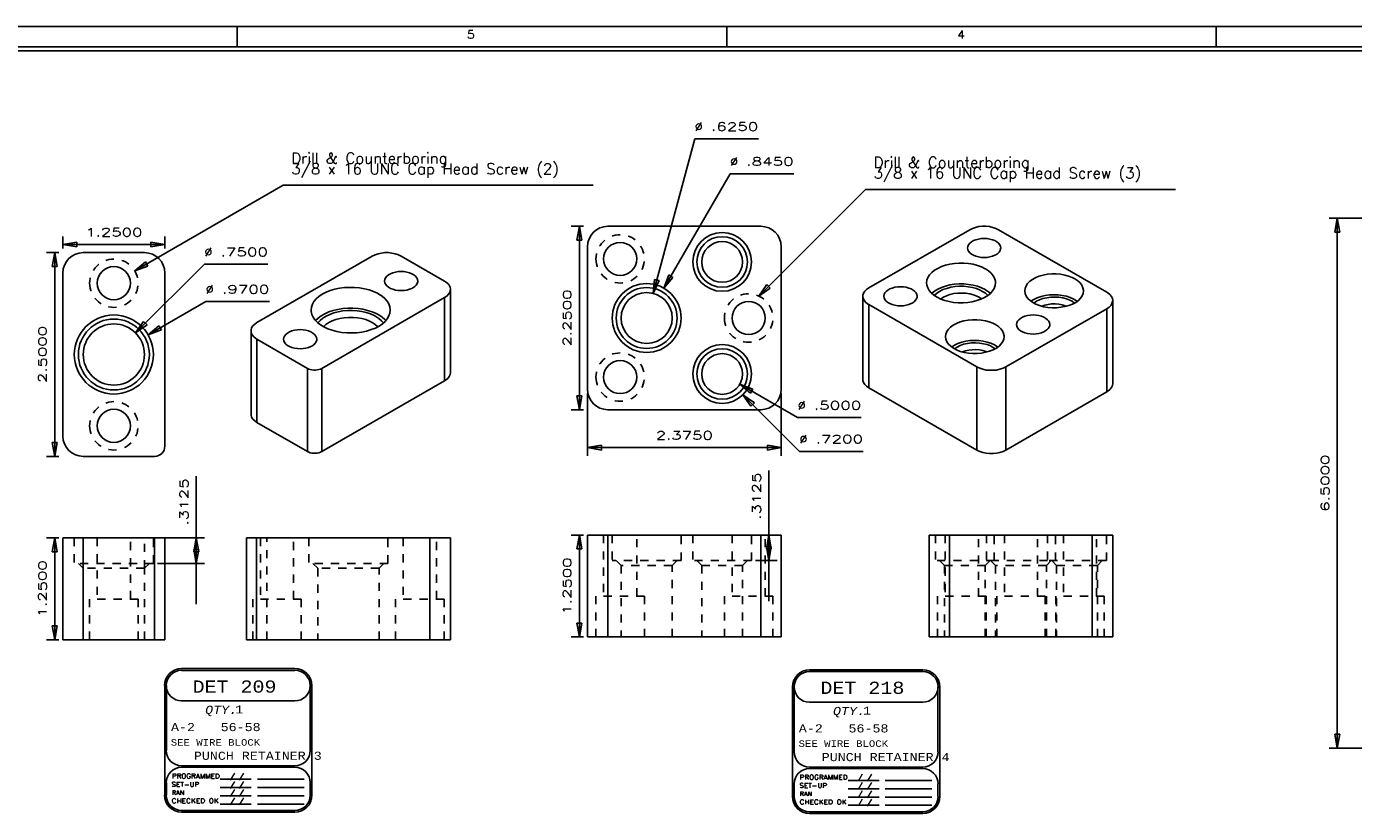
# Model space of a CAD drawing. Header units: inches. Extents: x 3 to 351, y 4 to 271.
# Tile 104 of 256: x 140 to 156, y 130 to 140. Entities that reach past the tile are written whole.
import ezdxf
from ezdxf.enums import TextEntityAlignment as Align

# ---------------------------------------------------------------- set-up
doc = ezdxf.new("R2010")
doc.units = ezdxf.units.IN
doc.header["$LTSCALE"] = 0.5
doc.header["$MEASUREMENT"] = 0
doc.linetypes.add('HIDDEN', pattern=[0.225, 0.15, -0.075])
for name, color, linetype in [('DST', 7, 'Continuous'), ('MFB', 7, 'Continuous'), ('PLOTVIEW1', 7, 'Continuous')]:
    doc.layers.add(name, color=color, linetype=linetype)
doc.styles.add('VERO0-Simplex', font='simplex_.ttf')
doc.styles.add('VERO10-Courier New', font='couri.ttf')
doc.styles.add('VERO2-Courier New', font='cour.ttf')
doc.styles.add('VERO3-RomanS', font='romans__.ttf')
doc.styles.add('VERO5-RomanD', font='romand__.ttf')

# ---------------------------------------------------------------- blocks, each defined once
blk = doc.blocks.new('ArrowheadClosed')
at = {"color": 0}
for p, q in [((0, 0), (-1, 0.176)), ((-1, 0.176), (-1, -0.176)), ((-1, -0.176), (0, 0))]:
    blk.add_line(p, q, dxfattribs=at)

msp = doc.modelspace()

# ---------------------------------------------------------------- linework, layer by layer
at = {"layer": 'DST', "color": 56, "linetype": 'Continuous'}
for p, q in [((146.995, 137.296), (146.845, 137.296)), ((146.945, 135.046), (146.945, 137.296)), ((140.614, 137.023), (140.614, 137.173)), ((141.864, 137.023), (141.864, 137.173)), ((140.564, 136.973), (140.414, 136.973)), ((140.514, 134.473), (140.514, 136.973)), ((140.614, 137.073), (141.864, 137.073)), ((146.995, 135.046), (146.845, 135.046)), ((140.564, 134.473), (140.414, 134.473)), ((140.564, 133.473), (140.414, 133.473)), ((140.514, 132.223), (140.514, 133.473)), ((146.995, 133.508), (146.845, 133.508)), ((146.945, 132.258), (146.945, 133.508)), ((146.995, 132.258), (146.845, 132.258)), ((140.564, 132.223), (140.414, 132.223))]:
    msp.add_line(p, q, dxfattribs=at)
at = {"layer": 'DST', "color": 132, "linetype": 'Continuous'}
for p, q in [((149.17, 137.296), (147.295, 137.296)), ((151.801, 137.283), (151.764, 137.27)), ((151.842, 137.292), (151.801, 137.283)), ((151.885, 137.296), (151.842, 137.292)), ((151.929, 137.296), (151.885, 137.296)), ((151.972, 137.292), (151.929, 137.296)), ((152.013, 137.283), (151.972, 137.292)), ((152.051, 137.27), (152.013, 137.283)), ((151.73, 137.254), (150.493, 136.54)), ((151.764, 137.27), (151.73, 137.254)), ((151.777, 137.12), (151.752, 137.105)), ((151.806, 137.131), (151.777, 137.12)), ((151.838, 137.14), (151.806, 137.131)), ((151.872, 137.145), (151.838, 137.14)), ((151.907, 137.147), (151.872, 137.145)), ((151.942, 137.145), (151.907, 137.147)), ((151.977, 137.14), (151.942, 137.145)), ((152.009, 137.131), (151.977, 137.14)), ((152.038, 137.12), (152.009, 137.131)), ((152.063, 137.105), (152.038, 137.12)), ((152.084, 137.254), (152.051, 137.27)), ((153.41, 136.489), (152.084, 137.254)), ((141.614, 136.973), (140.864, 136.973)), ((144.478, 136.96), (144.44, 136.947)), ((144.519, 136.968), (144.478, 136.96)), ((144.562, 136.973), (144.519, 136.968)), ((144.606, 136.973), (144.562, 136.973)), ((144.648, 136.968), (144.606, 136.973)), ((144.689, 136.96), (144.648, 136.968)), ((144.727, 136.947), (144.689, 136.96)), ((147.045, 137.046), (147.045, 135.296)), ((149.42, 135.296), (149.42, 137.046)), ((151.707, 137.05), (151.704, 137.03)), ((151.704, 137.03), (151.707, 137.009)), ((151.716, 137.07), (151.707, 137.05)), ((151.707, 137.009), (151.716, 136.99)), ((151.731, 137.088), (151.716, 137.07)), ((151.716, 136.99), (151.731, 136.971)), ((151.752, 137.105), (151.731, 137.088)), ((151.731, 136.971), (151.752, 136.954)), ((152.051, 136.947), (152.074, 136.962)), ((152.083, 137.088), (152.063, 137.105)), ((152.074, 136.962), (152.091, 136.98)), ((152.098, 137.07), (152.083, 137.088)), ((152.091, 136.98), (152.103, 136.999)), ((152.107, 137.05), (152.098, 137.07)), ((152.103, 136.999), (152.109, 137.02)), ((152.11, 137.03), (152.107, 137.05)), ((152.109, 137.02), (152.11, 137.03)), ((144.407, 136.931), (142.993, 136.114)), ((144.44, 136.947), (144.407, 136.931)), ((144.761, 136.931), (144.727, 136.947)), ((145.291, 136.625), (144.761, 136.931)), ((151.338, 136.78), (151.383, 136.801)), ((151.383, 136.801), (151.433, 136.819)), ((151.433, 136.819), (151.487, 136.832)), ((151.487, 136.832), (151.543, 136.84)), ((151.543, 136.84), (151.6, 136.845)), ((151.6, 136.845), (151.658, 136.844)), ((151.658, 136.844), (151.716, 136.839)), ((151.716, 136.839), (151.772, 136.83)), ((151.752, 136.954), (151.777, 136.94)), ((151.772, 136.83), (151.825, 136.816)), ((151.777, 136.94), (151.806, 136.928)), ((151.806, 136.928), (151.838, 136.92)), ((151.825, 136.816), (151.874, 136.798)), ((151.838, 136.92), (151.872, 136.914)), ((151.872, 136.914), (151.907, 136.912)), ((151.874, 136.798), (151.918, 136.776)), ((151.907, 136.912), (151.942, 136.914)), ((151.942, 136.914), (151.977, 136.92)), ((151.977, 136.92), (152.009, 136.928)), ((152.009, 136.928), (152.038, 136.94)), ((152.038, 136.94), (152.051, 136.947)), ((140.614, 136.723), (140.614, 134.723)), ((141.864, 134.598), (141.864, 136.723)), ((144.56, 136.645), (144.557, 136.625)), ((144.57, 136.665), (144.56, 136.645)), ((144.585, 136.683), (144.57, 136.665)), ((144.605, 136.7), (144.585, 136.683)), ((144.63, 136.714), (144.605, 136.7)), ((144.659, 136.726), (144.63, 136.714)), ((144.691, 136.735), (144.659, 136.726)), ((144.725, 136.74), (144.691, 136.735)), ((144.761, 136.742), (144.725, 136.74)), ((144.796, 136.74), (144.761, 136.742)), ((144.83, 136.735), (144.796, 136.74)), ((144.862, 136.726), (144.83, 136.735)), ((144.891, 136.714), (144.862, 136.726)), ((144.916, 136.7), (144.891, 136.714)), ((144.936, 136.683), (144.916, 136.7)), ((144.951, 136.665), (144.936, 136.683)), ((144.961, 136.645), (144.951, 136.665)), ((144.964, 136.625), (144.961, 136.645)), ((151.202, 136.601), (151.206, 136.635)), ((151.206, 136.635), (151.218, 136.667)), ((151.218, 136.667), (151.237, 136.699)), ((151.237, 136.699), (151.264, 136.729)), ((151.264, 136.729), (151.298, 136.756)), ((151.298, 136.756), (151.338, 136.78)), ((151.918, 136.776), (151.923, 136.774)), ((151.923, 136.774), (151.961, 136.748)), ((151.961, 136.748), (151.993, 136.72)), ((151.993, 136.72), (152.018, 136.69)), ((152.018, 136.69), (152.035, 136.658)), ((152.035, 136.658), (152.045, 136.625)), ((152.467, 136.621), (152.5, 136.645)), ((152.5, 136.645), (152.539, 136.666)), ((152.539, 136.666), (152.583, 136.684)), ((152.583, 136.684), (152.632, 136.697)), ((152.632, 136.697), (152.683, 136.707)), ((152.683, 136.707), (152.736, 136.711)), ((152.736, 136.711), (152.789, 136.711)), ((152.789, 136.711), (152.843, 136.707)), ((152.843, 136.707), (152.894, 136.698)), ((152.894, 136.698), (152.942, 136.685)), ((152.942, 136.685), (152.987, 136.668)), ((152.987, 136.668), (153.019, 136.651)), ((153.019, 136.651), (153.054, 136.628)), ((143.794, 136.463), (143.84, 136.487)), ((143.84, 136.487), (143.891, 136.507)), ((143.891, 136.507), (143.946, 136.524)), ((143.946, 136.524), (144.005, 136.536)), ((144.005, 136.536), (144.066, 136.544)), ((144.066, 136.544), (144.128, 136.547)), ((144.128, 136.547), (144.19, 136.546)), ((144.19, 136.546), (144.251, 136.54)), ((144.251, 136.54), (144.311, 136.53)), ((144.311, 136.53), (144.368, 136.515)), ((144.368, 136.515), (144.421, 136.496)), ((144.421, 136.496), (144.469, 136.474)), ((144.469, 136.474), (144.485, 136.465)), ((144.557, 136.625), (144.56, 136.604)), ((144.56, 136.604), (144.57, 136.585)), ((144.57, 136.585), (144.585, 136.566)), ((144.585, 136.566), (144.605, 136.549)), ((144.605, 136.549), (144.63, 136.535)), ((144.63, 136.535), (144.659, 136.523)), ((144.659, 136.523), (144.691, 136.514)), ((144.691, 136.514), (144.725, 136.509)), ((144.725, 136.509), (144.761, 136.507)), ((144.761, 136.507), (144.796, 136.509)), ((144.796, 136.509), (144.83, 136.514)), ((144.83, 136.514), (144.862, 136.523)), ((144.862, 136.523), (144.891, 136.535)), ((144.891, 136.535), (144.904, 136.542)), ((144.904, 136.542), (144.927, 136.557)), ((144.927, 136.557), (144.945, 136.575)), ((144.945, 136.575), (144.957, 136.594)), ((144.957, 136.594), (144.963, 136.614)), ((144.963, 136.614), (144.964, 136.625)), ((145.306, 136.615), (145.291, 136.625)), ((145.331, 136.595), (145.306, 136.615)), ((145.349, 136.572), (145.331, 136.595)), ((145.341, 136.462), (145.356, 136.485)), ((145.36, 136.548), (145.349, 136.572)), ((145.356, 136.485), (145.363, 136.51)), ((145.364, 136.523), (145.36, 136.548)), ((145.363, 136.51), (145.364, 136.523)), ((145.364, 135.502), (145.364, 136.523)), ((150.428, 136.475), (150.421, 136.45)), ((150.443, 136.499), (150.428, 136.475)), ((150.465, 136.521), (150.443, 136.499)), ((150.493, 136.54), (150.465, 136.521)), ((150.691, 136.478), (150.682, 136.458)), ((150.706, 136.496), (150.691, 136.478)), ((150.726, 136.513), (150.706, 136.496)), ((150.751, 136.528), (150.726, 136.513)), ((150.78, 136.539), (150.751, 136.528)), ((150.812, 136.548), (150.78, 136.539)), ((150.847, 136.553), (150.812, 136.548)), ((150.882, 136.555), (150.847, 136.553)), ((150.917, 136.553), (150.882, 136.555)), ((150.951, 136.548), (150.917, 136.553)), ((150.983, 136.539), (150.951, 136.548)), ((151.012, 136.528), (150.983, 136.539)), ((151.037, 136.513), (151.012, 136.528)), ((151.058, 136.496), (151.037, 136.513)), ((151.073, 136.478), (151.058, 136.496)), ((151.082, 136.458), (151.073, 136.478)), ((151.205, 136.573), (151.202, 136.601)), ((151.215, 136.54), (151.205, 136.573)), ((151.233, 136.509), (151.215, 136.54)), ((151.259, 136.478), (151.233, 136.509)), ((151.292, 136.451), (151.259, 136.478)), ((151.264, 136.474), (151.298, 136.501)), ((151.296, 136.448), (151.325, 136.474)), ((151.298, 136.501), (151.338, 136.525)), ((151.325, 136.474), (151.361, 136.498)), ((151.338, 136.525), (151.383, 136.546)), ((151.361, 136.498), (151.402, 136.519)), ((151.383, 136.546), (151.433, 136.563)), ((151.402, 136.519), (151.448, 136.535)), ((151.433, 136.563), (151.486, 136.577)), ((151.448, 136.535), (151.498, 136.548)), ((151.486, 136.577), (151.543, 136.585)), ((151.488, 136.459), (151.535, 136.47)), ((151.498, 136.548), (151.551, 136.557)), ((151.535, 136.47), (151.584, 136.476)), ((151.543, 136.585), (151.6, 136.589)), ((151.551, 136.557), (151.605, 136.561)), ((151.584, 136.476), (151.634, 136.477)), ((151.6, 136.589), (151.658, 136.589)), ((151.605, 136.561), (151.659, 136.56)), ((151.634, 136.477), (151.683, 136.474)), ((151.658, 136.589), (151.716, 136.584)), ((151.659, 136.56), (151.713, 136.555)), ((151.683, 136.474), (151.731, 136.466)), ((151.713, 136.555), (151.765, 136.545)), ((151.716, 136.584), (151.772, 136.575)), ((151.765, 136.545), (151.814, 136.531)), ((151.772, 136.575), (151.824, 136.561)), ((151.814, 136.531), (151.859, 136.513)), ((151.824, 136.561), (151.874, 136.543)), ((151.859, 136.513), (151.888, 136.498)), ((151.874, 136.543), (151.918, 136.521)), ((151.888, 136.498), (151.923, 136.474)), ((151.918, 136.521), (151.923, 136.518)), ((151.923, 136.518), (151.961, 136.493)), ((151.923, 136.474), (151.953, 136.448)), ((151.984, 136.473), (151.951, 136.446)), ((151.961, 136.493), (151.984, 136.474)), ((152.011, 136.503), (151.984, 136.473)), ((152.031, 136.535), (152.011, 136.503)), ((152.043, 136.568), (152.031, 136.535)), ((152.047, 136.601), (152.043, 136.568)), ((152.045, 136.625), (152.047, 136.601)), ((152.405, 136.504), (152.409, 136.535)), ((152.405, 136.502), (152.405, 136.504)), ((152.409, 136.471), (152.405, 136.502)), ((152.409, 136.535), (152.42, 136.565)), ((152.422, 136.441), (152.409, 136.471)), ((152.42, 136.565), (152.44, 136.594)), ((152.44, 136.594), (152.467, 136.621)), ((153.054, 136.628), (153.083, 136.601)), ((153.083, 136.601), (153.104, 136.573)), ((153.104, 136.573), (153.118, 136.543)), ((153.121, 136.473), (153.109, 136.443)), ((153.118, 136.543), (153.124, 136.512)), ((153.125, 136.504), (153.121, 136.473)), ((153.124, 136.512), (153.125, 136.504)), ((153.424, 136.48), (153.41, 136.489)), ((153.449, 136.459), (153.424, 136.48)), ((143.661, 136.303), (143.673, 136.339)), ((143.673, 136.339), (143.692, 136.373)), ((143.692, 136.373), (143.719, 136.405)), ((143.719, 136.405), (143.753, 136.435)), ((143.753, 136.435), (143.794, 136.463)), ((143.788, 135.553), (145.291, 136.421)), ((144.485, 136.465), (144.526, 136.438)), ((144.526, 136.438), (144.561, 136.409)), ((144.561, 136.409), (144.589, 136.376)), ((144.589, 136.376), (144.609, 136.343)), ((144.609, 136.343), (144.622, 136.307)), ((144.622, 136.307), (144.627, 136.272)), ((145.291, 136.421), (145.319, 136.44)), ((145.319, 136.44), (145.341, 136.462)), ((150.421, 136.45), (150.42, 136.438)), ((150.42, 136.438), (150.42, 135.417)), ((150.42, 136.438), (150.424, 136.413)), ((150.424, 136.413), (150.435, 136.388)), ((150.435, 136.388), (150.453, 136.366)), ((150.453, 136.366), (150.478, 136.345)), ((150.478, 136.345), (150.493, 136.336)), ((150.493, 136.336), (151.819, 135.57)), ((150.682, 136.458), (150.679, 136.438)), ((150.679, 136.438), (150.682, 136.417)), ((150.682, 136.417), (150.691, 136.398)), ((150.691, 136.398), (150.706, 136.379)), ((150.706, 136.379), (150.726, 136.362)), ((150.726, 136.362), (150.751, 136.348)), ((150.751, 136.348), (150.78, 136.336)), ((150.78, 136.336), (150.812, 136.328)), ((150.812, 136.328), (150.847, 136.322)), ((150.847, 136.322), (150.882, 136.321)), ((150.882, 136.321), (150.917, 136.322)), ((150.917, 136.322), (150.951, 136.328)), ((150.951, 136.328), (150.983, 136.336)), ((150.983, 136.336), (151.012, 136.348)), ((151.012, 136.348), (151.025, 136.355)), ((151.025, 136.355), (151.048, 136.371)), ((151.048, 136.371), (151.066, 136.388)), ((151.066, 136.388), (151.078, 136.407)), ((151.078, 136.407), (151.084, 136.428)), ((151.085, 136.438), (151.082, 136.458)), ((151.084, 136.428), (151.085, 136.438)), ((151.331, 136.426), (151.292, 136.451)), ((151.375, 136.404), (151.331, 136.426)), ((151.374, 136.405), (151.407, 136.426)), ((151.424, 136.386), (151.375, 136.404)), ((151.407, 136.426), (151.445, 136.445)), ((151.477, 136.372), (151.424, 136.386)), ((151.445, 136.445), (151.488, 136.459)), ((151.533, 136.363), (151.477, 136.372)), ((151.59, 136.358), (151.533, 136.363)), ((151.648, 136.358), (151.59, 136.358)), ((151.706, 136.362), (151.648, 136.358)), ((151.762, 136.37), (151.706, 136.362)), ((151.731, 136.466), (151.777, 136.454)), ((151.816, 136.384), (151.762, 136.37)), ((151.777, 136.454), (151.818, 136.438)), ((151.865, 136.401), (151.816, 136.384)), ((151.818, 136.438), (151.845, 136.425)), ((151.845, 136.425), (151.875, 136.405)), ((151.911, 136.422), (151.865, 136.401)), ((151.951, 136.446), (151.911, 136.422)), ((151.953, 136.448), (151.953, 136.448)), ((152.442, 136.412), (152.422, 136.441)), ((152.469, 136.386), (152.442, 136.412)), ((152.503, 136.362), (152.469, 136.386)), ((152.48, 136.377), (152.516, 136.4)), ((152.542, 136.341), (152.503, 136.362)), ((152.514, 136.355), (152.547, 136.376)), ((152.516, 136.4), (152.558, 136.419)), ((152.587, 136.323), (152.542, 136.341)), ((152.547, 136.376), (152.585, 136.395)), ((152.558, 136.419), (152.604, 136.435)), ((152.585, 136.395), (152.628, 136.41)), ((152.635, 136.31), (152.587, 136.323)), ((152.604, 136.435), (152.653, 136.447)), ((152.614, 136.315), (152.651, 136.329)), ((152.628, 136.41), (152.674, 136.42)), ((152.686, 136.301), (152.635, 136.31)), ((152.651, 136.329), (152.692, 136.338)), ((152.653, 136.447), (152.706, 136.454)), ((152.674, 136.42), (152.723, 136.426)), ((152.692, 136.338), (152.734, 136.343)), ((152.706, 136.454), (152.759, 136.457)), ((152.723, 136.426), (152.772, 136.428)), ((152.734, 136.343), (152.778, 136.344)), ((152.759, 136.457), (152.813, 136.455)), ((152.772, 136.428), (152.822, 136.425)), ((152.778, 136.344), (152.821, 136.341)), ((152.813, 136.455), (152.865, 136.449)), ((152.821, 136.341), (152.862, 136.333)), ((152.822, 136.425), (152.87, 136.417)), ((152.897, 136.311), (152.846, 136.302)), ((152.862, 136.333), (152.901, 136.321)), ((152.865, 136.449), (152.915, 136.438)), ((152.87, 136.417), (152.915, 136.405)), ((152.946, 136.324), (152.897, 136.311)), ((152.901, 136.321), (152.915, 136.315)), ((152.915, 136.438), (152.962, 136.423)), ((152.915, 136.405), (152.956, 136.39)), ((152.99, 136.342), (152.946, 136.324)), ((152.956, 136.39), (152.984, 136.376)), ((152.962, 136.423), (153.005, 136.404)), ((152.984, 136.376), (153.015, 136.355)), ((153.029, 136.363), (152.99, 136.342)), ((153.005, 136.404), (153.019, 136.396)), ((153.019, 136.396), (153.049, 136.377)), ((153.062, 136.387), (153.029, 136.363)), ((153.089, 136.414), (153.062, 136.387)), ((153.109, 136.443), (153.089, 136.414)), ((153.438, 136.304), (153.46, 136.326)), ((153.468, 136.436), (153.449, 136.459)), ((153.46, 136.326), (153.474, 136.349)), ((153.479, 136.412), (153.468, 136.436)), ((153.474, 136.349), (153.482, 136.374)), ((153.483, 136.387), (153.479, 136.412)), ((153.482, 136.374), (153.483, 136.387)), ((153.483, 135.366), (153.483, 136.387)), ((143.657, 136.267), (143.661, 136.303)), ((143.658, 136.251), (143.657, 136.267)), ((143.665, 136.215), (143.658, 136.251)), ((143.681, 136.181), (143.665, 136.215)), ((143.704, 136.147), (143.681, 136.181)), ((143.734, 136.116), (143.704, 136.147)), ((143.71, 136.14), (143.742, 136.171)), ((143.742, 136.171), (143.78, 136.199)), ((143.767, 136.14), (143.801, 136.168)), ((143.78, 136.199), (143.825, 136.224)), ((143.801, 136.168), (143.841, 136.193)), ((143.825, 136.224), (143.874, 136.246)), ((143.841, 136.193), (143.886, 136.215)), ((143.874, 136.246), (143.928, 136.264)), ((143.886, 136.215), (143.936, 136.233)), ((143.914, 136.136), (143.96, 136.153)), ((143.928, 136.264), (143.986, 136.277)), ((143.936, 136.233), (143.989, 136.248)), ((143.96, 136.153), (144.01, 136.166)), ((143.986, 136.277), (144.046, 136.287)), ((143.989, 136.248), (144.046, 136.257)), ((144.01, 136.166), (144.063, 136.175)), ((144.046, 136.287), (144.108, 136.292)), ((144.046, 136.257), (144.104, 136.262)), ((144.063, 136.175), (144.117, 136.179)), ((144.104, 136.262), (144.163, 136.263)), ((144.108, 136.292), (144.17, 136.292)), ((144.117, 136.179), (144.171, 136.179)), ((144.163, 136.263), (144.222, 136.259)), ((144.17, 136.292), (144.232, 136.287)), ((144.171, 136.179), (144.226, 136.174)), ((144.222, 136.259), (144.279, 136.251)), ((144.226, 136.174), (144.278, 136.165)), ((144.232, 136.287), (144.292, 136.279)), ((144.278, 136.165), (144.327, 136.151)), ((144.279, 136.251), (144.333, 136.238)), ((144.292, 136.279), (144.35, 136.265)), ((144.327, 136.151), (144.373, 136.134)), ((144.333, 136.238), (144.384, 136.221)), ((144.35, 136.265), (144.404, 136.248)), ((144.384, 136.221), (144.431, 136.2)), ((144.404, 136.248), (144.454, 136.226)), ((144.431, 136.2), (144.449, 136.19)), ((144.449, 136.19), (144.488, 136.164)), ((144.454, 136.226), (144.485, 136.21)), ((144.485, 136.21), (144.526, 136.183)), ((144.488, 136.164), (144.521, 136.136)), ((144.526, 136.183), (144.561, 136.153)), ((144.561, 136.153), (144.574, 136.14)), ((144.591, 136.162), (144.564, 136.13)), ((144.611, 136.196), (144.591, 136.162)), ((144.623, 136.232), (144.611, 136.196)), ((144.627, 136.267), (144.623, 136.232)), ((144.627, 136.272), (144.627, 136.267)), ((151.659, 136.136), (151.711, 136.145)), ((151.711, 136.145), (151.764, 136.15)), ((151.764, 136.15), (151.817, 136.15)), ((151.817, 136.15), (151.87, 136.146)), ((151.87, 136.146), (151.922, 136.137)), ((152.172, 135.57), (153.41, 136.285)), ((152.332, 136.149), (152.317, 136.131)), ((152.353, 136.166), (152.332, 136.149)), ((152.378, 136.181), (152.353, 136.166)), ((152.407, 136.192), (152.378, 136.181)), ((152.439, 136.201), (152.407, 136.192)), ((152.473, 136.206), (152.439, 136.201)), ((152.508, 136.208), (152.473, 136.206)), ((152.543, 136.206), (152.508, 136.208)), ((152.578, 136.201), (152.543, 136.206)), ((152.61, 136.192), (152.578, 136.201)), ((152.639, 136.181), (152.61, 136.192)), ((152.664, 136.166), (152.639, 136.181)), ((152.684, 136.149), (152.664, 136.166)), ((152.699, 136.131), (152.684, 136.149)), ((152.74, 136.297), (152.686, 136.301)), ((152.793, 136.297), (152.74, 136.297)), ((152.846, 136.302), (152.793, 136.297)), ((153.41, 136.285), (153.438, 136.304)), ((142.928, 136.05), (142.92, 136.025)), ((142.92, 136.025), (142.92, 136.012)), ((142.92, 136.012), (142.92, 134.992)), ((142.92, 136.012), (142.923, 135.987)), ((142.923, 135.987), (142.935, 135.963)), ((142.943, 136.073), (142.928, 136.05)), ((142.965, 136.095), (142.943, 136.073)), ((142.993, 136.114), (142.965, 136.095)), ((143.367, 135.986), (143.347, 135.969)), ((143.393, 136), (143.367, 135.986)), ((143.422, 136.012), (143.393, 136)), ((143.454, 136.02), (143.422, 136.012)), ((143.488, 136.026), (143.454, 136.02)), ((143.523, 136.028), (143.488, 136.026)), ((143.558, 136.026), (143.523, 136.028)), ((143.593, 136.02), (143.558, 136.026)), ((143.625, 136.012), (143.593, 136.02)), ((143.654, 136), (143.625, 136.012)), ((143.679, 135.986), (143.654, 136)), ((143.699, 135.969), (143.679, 135.986)), ((143.771, 136.087), (143.734, 136.116)), ((143.741, 136.11), (143.767, 136.14)), ((143.814, 136.061), (143.771, 136.087)), ((143.809, 136.064), (143.838, 136.09)), ((143.863, 136.038), (143.814, 136.061)), ((143.838, 136.09), (143.873, 136.115)), ((143.916, 136.02), (143.863, 136.038)), ((143.873, 136.115), (143.914, 136.136)), ((143.973, 136.005), (143.916, 136.02)), ((144.032, 135.995), (143.973, 136.005)), ((144.094, 135.989), (144.032, 135.995)), ((144.156, 135.988), (144.094, 135.989)), ((144.218, 135.991), (144.156, 135.988)), ((144.279, 135.999), (144.218, 135.991)), ((144.337, 136.011), (144.279, 135.999)), ((144.392, 136.028), (144.337, 136.011)), ((144.373, 136.134), (144.407, 136.116)), ((144.444, 136.048), (144.392, 136.028)), ((144.407, 136.116), (144.443, 136.092)), ((144.443, 136.092), (144.472, 136.066)), ((144.49, 136.072), (144.444, 136.048)), ((144.472, 136.066), (144.474, 136.064)), ((144.53, 136.1), (144.49, 136.072)), ((144.521, 136.136), (144.543, 136.11)), ((144.564, 136.13), (144.53, 136.1)), ((151.436, 135.974), (151.448, 136.004)), ((151.448, 136.004), (151.468, 136.033)), ((151.468, 136.033), (151.494, 136.06)), ((151.494, 136.06), (151.528, 136.084)), ((151.528, 136.084), (151.567, 136.105)), ((151.567, 136.105), (151.611, 136.122)), ((151.611, 136.122), (151.659, 136.136)), ((151.922, 136.137), (151.97, 136.124)), ((151.97, 136.124), (152.015, 136.106)), ((152.015, 136.106), (152.047, 136.09)), ((152.047, 136.09), (152.082, 136.066)), ((152.082, 136.066), (152.11, 136.04)), ((152.11, 136.04), (152.132, 136.012)), ((152.132, 136.012), (152.146, 135.982)), ((152.146, 135.982), (152.152, 135.951)), ((152.308, 136.111), (152.305, 136.091)), ((152.305, 136.091), (152.308, 136.07)), ((152.317, 136.131), (152.308, 136.111)), ((152.308, 136.07), (152.317, 136.051)), ((152.317, 136.051), (152.332, 136.032)), ((152.332, 136.032), (152.353, 136.015)), ((152.353, 136.015), (152.378, 136.001)), ((152.378, 136.001), (152.407, 135.989)), ((152.407, 135.989), (152.439, 135.981)), ((152.439, 135.981), (152.473, 135.975)), ((152.543, 135.975), (152.578, 135.981)), ((152.578, 135.981), (152.61, 135.989)), ((152.61, 135.989), (152.639, 136.001)), ((152.639, 136.001), (152.652, 136.008)), ((152.652, 136.008), (152.675, 136.024)), ((152.675, 136.024), (152.692, 136.041)), ((152.692, 136.041), (152.704, 136.06)), ((152.708, 136.111), (152.699, 136.131)), ((152.704, 136.06), (152.711, 136.081)), ((152.711, 136.091), (152.708, 136.111)), ((152.711, 136.081), (152.711, 136.091)), ((142.935, 135.963), (142.953, 135.94)), ((142.953, 135.94), (142.978, 135.92)), ((142.978, 135.92), (142.993, 135.91)), ((142.993, 135.91), (143.611, 135.553)), ((143.323, 135.931), (143.32, 135.91)), ((143.32, 135.91), (143.323, 135.89)), ((143.332, 135.95), (143.323, 135.931)), ((143.323, 135.89), (143.332, 135.87)), ((143.347, 135.969), (143.332, 135.95)), ((143.332, 135.87), (143.347, 135.852)), ((143.347, 135.852), (143.367, 135.835)), ((143.367, 135.835), (143.393, 135.82)), ((143.393, 135.82), (143.422, 135.809)), ((143.625, 135.809), (143.654, 135.82)), ((143.654, 135.82), (143.667, 135.827)), ((143.667, 135.827), (143.689, 135.843)), ((143.689, 135.843), (143.707, 135.861)), ((143.714, 135.95), (143.699, 135.969)), ((143.707, 135.861), (143.719, 135.88)), ((143.723, 135.931), (143.714, 135.95)), ((143.719, 135.88), (143.725, 135.9)), ((143.726, 135.91), (143.723, 135.931)), ((143.725, 135.9), (143.726, 135.91)), ((151.432, 135.943), (151.436, 135.974)), ((151.432, 135.941), (151.432, 135.943)), ((151.437, 135.91), (151.432, 135.941)), ((151.449, 135.88), (151.437, 135.91)), ((151.469, 135.851), (151.449, 135.88)), ((151.497, 135.824), (151.469, 135.851)), ((151.53, 135.8), (151.497, 135.824)), ((151.508, 135.815), (151.544, 135.838)), ((151.544, 135.838), (151.586, 135.858)), ((151.575, 135.815), (151.613, 135.834)), ((151.586, 135.858), (151.632, 135.874)), ((151.613, 135.834), (151.655, 135.848)), ((151.632, 135.874), (151.681, 135.885)), ((151.655, 135.848), (151.702, 135.859)), ((151.681, 135.885), (151.733, 135.893)), ((151.702, 135.859), (151.75, 135.865)), ((151.733, 135.893), (151.787, 135.895)), ((151.75, 135.865), (151.8, 135.867)), ((151.787, 135.895), (151.84, 135.894)), ((151.8, 135.867), (151.849, 135.864)), ((151.84, 135.894), (151.893, 135.887)), ((151.849, 135.864), (151.897, 135.856)), ((151.893, 135.887), (151.943, 135.876)), ((151.897, 135.856), (151.943, 135.844)), ((151.943, 135.876), (151.99, 135.861)), ((151.943, 135.844), (151.984, 135.828)), ((151.984, 135.828), (152.011, 135.814)), ((151.99, 135.861), (152.032, 135.842)), ((152.032, 135.842), (152.047, 135.835)), ((152.047, 135.835), (152.076, 135.815)), ((152.09, 135.826), (152.057, 135.802)), ((152.117, 135.853), (152.09, 135.826)), ((152.136, 135.882), (152.117, 135.853)), ((152.148, 135.912), (152.136, 135.882)), ((152.152, 135.943), (152.148, 135.912)), ((152.152, 135.951), (152.152, 135.943)), ((152.473, 135.975), (152.508, 135.974)), ((152.508, 135.974), (152.543, 135.975)), ((143.422, 135.809), (143.454, 135.8)), ((143.454, 135.8), (143.488, 135.795)), ((143.488, 135.795), (143.523, 135.793)), ((143.523, 135.793), (143.558, 135.795)), ((143.558, 135.795), (143.593, 135.8)), ((143.593, 135.8), (143.625, 135.809)), ((151.57, 135.779), (151.53, 135.8)), ((151.542, 135.793), (151.575, 135.815)), ((151.614, 135.762), (151.57, 135.779)), ((151.663, 135.749), (151.614, 135.762)), ((151.642, 135.754), (151.679, 135.767)), ((151.714, 135.74), (151.663, 135.749)), ((151.679, 135.767), (151.719, 135.777)), ((151.767, 135.735), (151.714, 135.74)), ((151.719, 135.777), (151.762, 135.782)), ((151.762, 135.782), (151.805, 135.783)), ((151.821, 135.736), (151.767, 135.735)), ((151.805, 135.783), (151.849, 135.779)), ((151.874, 135.74), (151.821, 135.736)), ((151.849, 135.779), (151.89, 135.771)), ((151.925, 135.75), (151.874, 135.74)), ((151.89, 135.771), (151.928, 135.76)), ((151.973, 135.763), (151.925, 135.75)), ((151.928, 135.76), (151.943, 135.754)), ((152.018, 135.781), (151.973, 135.763)), ((152.011, 135.814), (152.042, 135.793)), ((152.057, 135.802), (152.018, 135.781)), ((143.611, 135.553), (143.628, 135.545)), ((143.628, 135.545), (143.647, 135.539)), ((143.647, 135.539), (143.667, 135.534)), ((143.667, 135.534), (143.689, 135.532)), ((143.689, 135.532), (143.711, 135.532)), ((143.711, 135.532), (143.732, 135.534)), ((143.732, 135.534), (143.753, 135.539)), ((143.753, 135.539), (143.772, 135.545)), ((143.772, 135.545), (143.788, 135.553)), ((145.364, 135.502), (145.36, 135.477)), ((151.819, 135.57), (151.852, 135.554)), ((151.852, 135.554), (151.89, 135.542)), ((151.89, 135.542), (151.931, 135.533)), ((151.931, 135.533), (151.974, 135.529)), ((151.974, 135.529), (152.017, 135.529)), ((152.017, 135.529), (152.06, 135.533)), ((152.06, 135.533), (152.101, 135.542)), ((152.101, 135.542), (152.139, 135.554)), ((152.139, 135.554), (152.172, 135.57)), ((145.291, 135.4), (143.788, 134.532)), ((145.306, 135.409), (145.291, 135.4)), ((145.331, 135.43), (145.306, 135.409)), ((145.349, 135.453), (145.331, 135.43)), ((145.36, 135.477), (145.349, 135.453)), ((150.421, 135.405), (150.42, 135.417)), ((150.428, 135.38), (150.421, 135.405)), ((150.443, 135.356), (150.428, 135.38)), ((150.465, 135.334), (150.443, 135.356)), ((150.493, 135.315), (150.465, 135.334)), ((153.479, 135.341), (153.468, 135.317)), ((153.483, 135.366), (153.479, 135.341)), ((151.819, 134.55), (150.493, 135.315)), ((153.41, 135.264), (152.172, 134.55)), ((153.424, 135.273), (153.41, 135.264)), ((153.449, 135.294), (153.424, 135.273)), ((153.468, 135.317), (153.449, 135.294)), ((147.295, 135.046), (149.17, 135.046)), ((142.92, 134.979), (142.92, 134.992)), ((142.928, 134.954), (142.92, 134.979)), ((142.943, 134.931), (142.928, 134.954)), ((142.965, 134.909), (142.943, 134.931)), ((142.993, 134.89), (142.965, 134.909)), ((143.611, 134.532), (142.993, 134.89)), ((143.628, 134.524), (143.611, 134.532)), ((143.647, 134.518), (143.628, 134.524)), ((143.667, 134.514), (143.647, 134.518)), ((143.753, 134.518), (143.732, 134.514)), ((143.772, 134.524), (143.753, 134.518)), ((143.788, 134.532), (143.772, 134.524)), ((151.852, 134.533), (151.819, 134.55)), ((151.89, 134.521), (151.852, 134.533)), ((151.931, 134.512), (151.89, 134.521)), ((152.101, 134.521), (152.06, 134.512)), ((152.139, 134.533), (152.101, 134.521)), ((152.172, 134.55), (152.139, 134.533)), ((140.864, 134.473), (141.739, 134.473)), ((143.689, 134.512), (143.667, 134.514)), ((143.711, 134.512), (143.689, 134.512)), ((143.732, 134.514), (143.711, 134.512)), ((151.974, 134.508), (151.931, 134.512)), ((152.017, 134.508), (151.974, 134.508)), ((152.06, 134.512), (152.017, 134.508)), ((140.614, 132.223), (140.614, 133.473)), ((140.614, 133.473), (140.864, 133.473)), ((140.864, 133.473), (141.739, 133.473)), ((141.739, 133.473), (141.864, 133.473)), ((141.864, 132.223), (141.864, 133.473)), ((142.864, 132.223), (142.864, 133.473)), ((142.864, 133.473), (142.989, 133.473)), ((142.989, 133.473), (145.114, 133.473)), ((145.114, 133.473), (145.364, 133.473)), ((145.364, 132.223), (145.364, 133.473)), ((147.045, 132.258), (147.045, 133.508)), ((147.045, 133.508), (147.295, 133.508)), ((147.295, 133.508), (149.17, 133.508)), ((149.17, 133.508), (149.42, 133.508)), ((149.42, 132.258), (149.42, 133.508)), ((151.233, 132.258), (151.233, 133.508)), ((151.233, 133.508), (151.483, 133.508)), ((151.483, 133.508), (153.233, 133.508)), ((153.233, 133.508), (153.483, 133.508)), ((153.483, 132.258), (153.483, 133.508)), ((147.295, 132.258), (147.045, 132.258)), ((149.17, 132.258), (147.295, 132.258)), ((149.42, 132.258), (149.17, 132.258)), ((151.483, 132.258), (151.233, 132.258)), ((153.233, 132.258), (151.483, 132.258)), ((153.483, 132.258), (153.233, 132.258)), ((140.864, 132.223), (140.614, 132.223)), ((141.739, 132.223), (140.864, 132.223)), ((141.864, 132.223), (141.739, 132.223)), ((142.989, 132.223), (142.864, 132.223)), ((145.114, 132.223), (142.989, 132.223)), ((145.364, 132.223), (145.114, 132.223))]:
    msp.add_line(p, q, dxfattribs=at)
at = {"layer": 'DST', "color": 96, "linetype": 'Continuous'}
for p, q in [((145.291, 135.4), (145.291, 136.421)), ((150.493, 135.315), (150.493, 136.336)), ((153.41, 135.264), (153.41, 136.285)), ((142.993, 134.89), (142.993, 135.91)), ((143.611, 134.532), (143.611, 135.553)), ((143.788, 134.532), (143.788, 135.553)), ((151.819, 134.55), (151.819, 135.57)), ((152.172, 134.55), (152.172, 135.57)), ((140.864, 132.223), (140.864, 133.473)), ((141.739, 132.223), (141.739, 133.473)), ((142.989, 132.223), (142.989, 133.473)), ((145.114, 132.223), (145.114, 133.473)), ((147.295, 132.258), (147.295, 133.508)), ((149.17, 132.258), (149.17, 133.508)), ((151.483, 132.258), (151.483, 133.508)), ((153.233, 132.258), (153.233, 133.508))]:
    msp.add_line(p, q, dxfattribs=at)
at = {"layer": 'DST', "color": 254, "linetype": 'HIDDEN'}
for p, q in [((140.754, 133.473), (140.754, 133.16)), ((141.036, 133.473), (141.036, 132.723)), ((141.442, 132.723), (141.442, 133.473)), ((141.614, 133.1), (141.614, 133.473)), ((141.724, 133.16), (141.724, 133.473)), ((143.036, 133.473), (143.036, 132.723)), ((143.114, 132.223), (143.114, 133.473)), ((143.442, 132.723), (143.442, 133.473)), ((143.629, 133.473), (143.629, 133.16)), ((144.599, 133.16), (144.599, 133.473)), ((144.786, 133.473), (144.786, 132.723)), ((145.192, 132.723), (145.192, 133.473)), ((147.242, 133.508), (147.242, 132.758)), ((147.347, 133.508), (147.347, 133.195)), ((147.648, 132.758), (147.648, 133.508)), ((148.192, 133.195), (148.192, 133.508)), ((148.335, 133.508), (148.335, 133.195)), ((148.817, 133.508), (148.817, 132.758)), ((149.055, 133.195), (149.055, 133.508)), ((149.223, 132.758), (149.223, 133.508)), ((151.31, 133.508), (151.31, 133.195)), ((151.43, 133.508), (151.43, 132.758)), ((151.836, 132.758), (151.836, 133.508)), ((151.935, 133.508), (151.935, 133.195)), ((152.03, 133.195), (152.03, 133.508)), ((152.155, 133.508), (152.155, 132.758)), ((152.561, 132.758), (152.561, 133.508)), ((152.685, 133.508), (152.685, 133.195)), ((152.78, 133.195), (152.78, 133.508)), ((152.88, 133.508), (152.88, 132.758)), ((153.286, 132.758), (153.286, 133.508)), ((153.405, 133.195), (153.405, 133.508)), ((141.724, 133.16), (140.754, 133.16)), ((140.804, 133.16), (140.864, 133.1)), ((141.614, 133.1), (140.864, 133.1)), ((141.614, 133.1), (141.674, 133.16)), ((141.614, 132.223), (141.614, 133.1)), ((144.599, 133.16), (143.629, 133.16)), ((143.679, 133.16), (143.739, 133.1)), ((144.489, 133.1), (143.739, 133.1)), ((143.739, 133.1), (143.739, 132.223)), ((144.489, 133.1), (144.549, 133.16)), ((144.489, 132.223), (144.489, 133.1)), ((148.192, 133.195), (147.347, 133.195)), ((147.397, 133.195), (147.457, 133.135)), ((148.082, 133.135), (147.457, 133.135)), ((147.457, 133.135), (147.457, 132.258)), ((148.082, 133.135), (148.142, 133.195)), ((148.082, 132.258), (148.082, 133.135)), ((149.055, 133.195), (148.335, 133.195)), ((148.385, 133.195), (148.445, 133.135)), ((148.945, 133.135), (148.445, 133.135)), ((148.445, 133.135), (148.445, 132.258)), ((148.945, 133.135), (149.005, 133.195)), ((148.945, 132.258), (148.945, 133.135)), ((152.03, 133.195), (151.31, 133.195)), ((151.36, 133.195), (151.42, 133.135)), ((151.92, 133.135), (151.42, 133.135)), ((151.42, 133.135), (151.42, 132.258)), ((151.92, 133.135), (151.98, 133.195)), ((151.92, 132.258), (151.92, 133.135)), ((151.985, 133.195), (152.045, 133.135)), ((152.685, 133.195), (152.03, 133.195)), ((152.67, 133.135), (152.045, 133.135)), ((152.045, 133.135), (152.045, 132.258)), ((152.67, 133.135), (152.73, 133.195)), ((152.67, 132.258), (152.67, 133.135)), ((153.405, 133.195), (152.685, 133.195)), ((152.735, 133.195), (152.795, 133.135)), ((153.295, 133.135), (152.795, 133.135)), ((152.795, 133.135), (152.795, 132.258)), ((153.295, 133.135), (153.355, 133.195)), ((153.295, 132.258), (153.295, 133.135)), ((147.148, 132.758), (147.148, 132.258)), ((147.742, 132.758), (147.148, 132.758)), ((147.742, 132.258), (147.742, 132.758)), ((148.723, 132.758), (148.723, 132.258)), ((149.317, 132.758), (148.723, 132.758)), ((149.317, 132.258), (149.317, 132.758)), ((151.93, 132.758), (151.336, 132.758)), ((151.336, 132.758), (151.336, 132.258)), ((151.93, 132.258), (151.93, 132.758)), ((152.655, 132.758), (152.061, 132.758)), ((152.061, 132.758), (152.061, 132.258)), ((152.655, 132.258), (152.655, 132.758)), ((153.38, 132.758), (152.786, 132.758)), ((152.786, 132.758), (152.786, 132.258)), ((153.38, 132.258), (153.38, 132.758)), ((140.942, 132.723), (140.942, 132.223)), ((141.536, 132.723), (140.942, 132.723)), ((141.536, 132.223), (141.536, 132.723)), ((143.536, 132.723), (142.942, 132.723)), ((142.942, 132.723), (142.942, 132.223)), ((143.536, 132.223), (143.536, 132.723)), ((145.286, 132.723), (144.692, 132.723)), ((144.692, 132.723), (144.692, 132.223)), ((145.286, 132.223), (145.286, 132.723))]:
    msp.add_line(p, q, dxfattribs=at)
at = {"layer": 'DST', "color": 254, "linetype": 'HIDDEN', "extrusion": (0, 0, -1)}
for centre in [(-147.445, 136.896), (-141.239, 136.598), (-149.02, 136.171), (-147.445, 135.446), (-141.239, 134.848)]:
    msp.add_circle(centre, 0.297, dxfattribs=at)
at = {"layer": 'DST', "color": 132, "linetype": 'Continuous', "extrusion": (0, 0, -1)}
for centre, radius in [((-148.695, 136.859), 0.36), ((-148.695, 136.859), 0.31), ((-148.695, 136.859), 0.25), ((-147.77, 136.171), 0.422), ((-147.77, 136.171), 0.373), ((-147.77, 136.171), 0.313), ((-141.239, 135.723), 0.485), ((-141.239, 135.723), 0.435), ((-141.239, 135.723), 0.375), ((-148.695, 135.484), 0.36), ((-148.695, 135.484), 0.31), ((-148.695, 135.484), 0.25)]:
    msp.add_circle(centre, radius, dxfattribs=at)
at = {"layer": 'DST', "color": 132, "linetype": 'Continuous'}
for centre in [(147.445, 136.896), (141.239, 136.598), (149.02, 136.171), (147.445, 135.446), (141.239, 134.848)]:
    msp.add_circle(centre, 0.203, dxfattribs=at)
for centre, radius, start, end in [((147.295, 137.046), 0.25, 90, 180), ((149.17, 137.046), 0.25, 0, 90), ((140.864, 136.723), 0.25, 90, 180), ((141.614, 136.723), 0.25, 0, 90), ((147.295, 135.296), 0.25, 180, 270), ((149.17, 135.296), 0.25, 270, 0), ((140.864, 134.723), 0.25, 180, 270), ((141.739, 134.598), 0.125, 270, 0)]:
    msp.add_arc(centre, radius, start, end, dxfattribs=at)
at = {"layer": 'MFB', "color": 56, "linetype": 'Continuous'}
for p, q in [((148.359, 138.369), (147.851, 136.473)), ((148.359, 138.369), (149.139, 138.369)), ((148.792, 137.941), (147.981, 136.537)), ((148.792, 137.941), (149.572, 137.941)), ((141.495, 136.749), (143.314, 137.799)), ((143.314, 137.799), (147.114, 137.799)), ((149.144, 136.44), (150.452, 137.748)), ((150.452, 137.748), (154.252, 137.748)), ((156.784, 137.394), (156.136, 137.394)), ((156.236, 130.894), (156.236, 137.394)), ((142.348, 136.831), (141.504, 135.988)), ((142.348, 136.831), (143.128, 136.831)), ((142.365, 136.373), (141.659, 135.965)), ((142.365, 136.373), (143.145, 136.373)), ((149.621, 134.949), (148.911, 135.359)), ((147.045, 135.246), (147.045, 134.481)), ((149.643, 134.535), (148.949, 135.229)), ((149.42, 135.246), (149.42, 134.481)), ((149.621, 134.949), (150.401, 134.949)), ((147.045, 134.581), (149.42, 134.581)), ((149.643, 134.535), (150.423, 134.535)), ((142.249, 133.473), (142.249, 134.229)), ((149.268, 133.508), (149.268, 134.301)), ((141.774, 133.473), (142.349, 133.473)), ((142.249, 133.16), (142.249, 133.473)), ((149.105, 133.508), (149.368, 133.508)), ((149.268, 133.195), (149.268, 133.508)), ((141.774, 133.16), (142.349, 133.16)), ((142.249, 133.16), (142.249, 132.66)), ((149.105, 133.195), (149.368, 133.195)), ((149.268, 133.195), (149.268, 132.695)), ((156.784, 130.894), (156.136, 130.894))]:
    msp.add_line(p, q, dxfattribs=at)
at = {"layer": 'PLOTVIEW1', "color": 97, "linetype": 'Continuous'}
for p, q in [((171.752, 139.748), (125.752, 139.748)), ((142.752, 139.748), (142.752, 139.498)), ((148.752, 139.748), (148.752, 139.498)), ((154.752, 139.748), (154.752, 139.498)), ((171.752, 139.498), (125.752, 139.498)), ((171.752, 139.448), (125.752, 139.448))]:
    msp.add_line(p, q, dxfattribs=at)
at = {"layer": 'PLOTVIEW1', "color": 7, "linetype": 'Continuous'}
for p, q in [((143.458, 131.869), (142.07, 131.869)), ((143.458, 131.848), (142.07, 131.848)), ((151.154, 131.854), (149.766, 131.854)), ((151.154, 131.833), (149.766, 131.833)), ((141.862, 131.661), (141.862, 130.316)), ((141.883, 131.661), (141.883, 130.864)), ((143.645, 130.864), (143.645, 131.661)), ((143.666, 130.316), (143.666, 131.661)), ((149.558, 131.645), (149.558, 130.3)), ((149.579, 131.645), (149.579, 130.848)), ((151.341, 130.848), (151.341, 131.645)), ((151.362, 130.3), (151.362, 131.645)), ((142.07, 131.473), (143.458, 131.473)), ((149.766, 131.458), (151.154, 131.458)), ((142.07, 130.677), (143.458, 130.677)), ((143.458, 130.658), (142.07, 130.658)), ((149.766, 130.661), (151.154, 130.661)), ((151.154, 130.642), (149.766, 130.642)), ((141.883, 130.47), (141.883, 130.316)), ((142.542, 130.511), (142.923, 130.511)), ((142.999, 130.511), (143.57, 130.511)), ((143.645, 130.316), (143.645, 130.47)), ((149.579, 130.455), (149.579, 130.3)), ((150.238, 130.496), (150.619, 130.496)), ((150.695, 130.496), (151.266, 130.496)), ((151.341, 130.3), (151.341, 130.455)), ((142.542, 130.41), (142.923, 130.41)), ((142.542, 130.309), (142.923, 130.309)), ((142.999, 130.41), (143.57, 130.41)), ((142.999, 130.309), (143.57, 130.309)), ((150.238, 130.394), (150.619, 130.394)), ((150.238, 130.293), (150.619, 130.293)), ((150.695, 130.394), (151.266, 130.394)), ((150.695, 130.293), (151.266, 130.293)), ((142.07, 130.128), (143.458, 130.128)), ((142.542, 130.208), (142.923, 130.208)), ((142.999, 130.208), (143.57, 130.208)), ((150.238, 130.192), (150.619, 130.192)), ((150.695, 130.192), (151.266, 130.192)), ((142.07, 130.107), (143.458, 130.107)), ((149.766, 130.113), (151.154, 130.113)), ((149.766, 130.092), (151.154, 130.092))]:
    msp.add_line(p, q, dxfattribs=at)
for centre, radius, start, end in [((142.07, 131.661), 0.209, 90, 180), ((142.07, 131.661), 0.188, 90, 180), ((142.07, 131.661), 0.188, 90, 270), ((143.458, 131.661), 0.209, 0, 90), ((143.458, 131.661), 0.188, 0, 90), ((143.458, 131.661), 0.188, 270, 90), ((149.766, 131.645), 0.209, 90, 180), ((149.766, 131.645), 0.188, 90, 180), ((149.766, 131.645), 0.188, 90, 270), ((151.154, 131.645), 0.209, 0, 90), ((151.154, 131.645), 0.188, 0, 90), ((151.154, 131.645), 0.188, 270, 90), ((142.07, 130.864), 0.188, 180, 270), ((143.458, 130.864), 0.188, 270, 0), ((149.766, 130.848), 0.188, 180, 270), ((151.154, 130.848), 0.188, 270, 0), ((142.07, 130.47), 0.188, 90, 180), ((143.458, 130.47), 0.188, 0, 90), ((149.766, 130.455), 0.188, 90, 180), ((151.154, 130.455), 0.188, 0, 90), ((142.07, 130.316), 0.209, 180, 270), ((142.07, 130.316), 0.188, 180, 270), ((143.458, 130.316), 0.188, 270, 0), ((143.458, 130.316), 0.209, 270, 0), ((149.766, 130.3), 0.209, 180, 270), ((149.766, 130.3), 0.188, 180, 270), ((151.154, 130.3), 0.188, 270, 0), ((151.154, 130.3), 0.209, 270, 0)]:
    msp.add_arc(centre, radius, start, end, dxfattribs=at)

# ---------------------------------------------------------------- block references
at = {"layer": 'DST', "color": 56, "linetype": 'Continuous', "xscale": 0.170138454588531, "yscale": 0.170138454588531, "zscale": 0.170138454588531, "rotation": 90}
for p in [(146.945, 137.296), (140.514, 136.973), (140.514, 133.473), (146.945, 133.508)]:
    msp.add_blockref('ArrowheadClosed', p, dxfattribs=at)
at = {"layer": 'DST', "color": 56, "linetype": 'Continuous', "extrusion": (0, 0, -1), "xscale": 0.170138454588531, "yscale": 0.170138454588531, "zscale": 0.170138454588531}
msp.add_blockref('ArrowheadClosed', (-140.614, 137.073), dxfattribs=at)
at = {"layer": 'DST', "color": 56, "linetype": 'Continuous', "xscale": 0.170138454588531, "yscale": 0.170138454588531, "zscale": 0.170138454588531}
msp.add_blockref('ArrowheadClosed', (141.864, 137.073), dxfattribs=at)
at = {"layer": 'DST', "color": 56, "linetype": 'Continuous', "extrusion": (0, 0, -1), "xscale": 0.170138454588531, "yscale": 0.170138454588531, "zscale": 0.170138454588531, "rotation": 270}
for p in [(-146.945, 135.046), (-140.514, 134.473), (-146.945, 132.258), (-140.514, 132.223)]:
    msp.add_blockref('ArrowheadClosed', p, dxfattribs=at)
at = {"layer": 'MFB', "color": 56, "linetype": 'Continuous', "xscale": 0.170138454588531, "yscale": 0.170138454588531, "zscale": 0.170138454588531}
for p, rotation in [((156.236, 137.394), 90), ((147.851, 136.473), 255.0000000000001), ((147.981, 136.537), 239.9999999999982), ((141.504, 135.988), 224.9999999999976), ((141.659, 135.965), 209.9999999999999), ((148.911, 135.359), 150.0000000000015), ((148.949, 135.229), 134.9999999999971), ((142.249, 133.473), 90), ((149.268, 133.508), 90)]:
    msp.add_blockref('ArrowheadClosed', p, dxfattribs=dict(at, rotation=rotation))
at = {"layer": 'MFB', "color": 56, "linetype": 'Continuous', "extrusion": (0, 0, -1), "xscale": 0.170138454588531, "yscale": 0.170138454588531, "zscale": 0.170138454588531}
for p, rotation in [((-141.495, 136.749), 330.0000000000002), ((-149.144, 136.44), 315), ((-142.249, 133.16), 270), ((-149.268, 133.195), 270), ((-156.236, 130.894), 270)]:
    msp.add_blockref('ArrowheadClosed', p, dxfattribs=dict(at, rotation=rotation))
msp.add_blockref('ArrowheadClosed', (-147.045, 134.581), dxfattribs=at)
at = {"layer": 'MFB', "color": 56, "linetype": 'Continuous', "xscale": 0.170138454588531, "yscale": 0.170138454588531, "zscale": 0.170138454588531}
msp.add_blockref('ArrowheadClosed', (149.42, 134.581), dxfattribs=at)

# ---------------------------------------------------------------- texts
at = {"layer": 'DST', "color": 230, "linetype": 'Continuous', "style": 'VERO0-Simplex', "width": 1.410379}
msp.add_text('1.2500', height=0.1, dxfattribs=at).set_placement((140.889, 137.173), (141.589, 137.173), align=Align.FIT)
at = {"layer": 'DST', "color": 230, "linetype": 'Continuous', "style": 'VERO0-Simplex'}
for s, width, p, p2 in [('2.2500', 1.358929, (146.845, 135.821), (146.845, 136.521)), ('2.5000', 1.358929, (140.414, 135.373), (140.414, 136.073)), ('1.2500', 1.410379, (146.845, 132.533), (146.845, 133.233)), ('1.2500', 1.410379, (140.414, 132.498), (140.414, 133.198))]:
    msp.add_text(s, height=0.1, rotation=90, dxfattribs=dict(at, width=width)).set_placement(p, p2, align=Align.FIT)
at = {"layer": 'MFB', "color": 7, "linetype": 'Continuous', "style": 'VERO0-Simplex'}
for s, width, p, p2 in [('%%c', 1.123247, (148.359, 138.469), (148.459, 138.469)), ('.6250', 1.376302, (148.559, 138.469), (149.139, 138.469)), ('%%c', 1.123247, (148.792, 138.041), (148.892, 138.041)), ('.8450', 1.376302, (148.992, 138.041), (149.572, 138.041)), ('%%c', 1.123247, (142.348, 136.931), (142.448, 136.931)), ('.7500', 1.376302, (142.548, 136.931), (143.128, 136.931)), ('%%c', 1.123247, (142.365, 136.473), (142.465, 136.473)), ('.9700', 1.376302, (142.565, 136.473), (143.145, 136.473)), ('%%c', 1.123247, (149.621, 135.049), (149.721, 135.049)), ('.5000', 1.376302, (149.821, 135.049), (150.401, 135.049)), ('2.3750', 1.358929, (147.882, 134.681), (148.582, 134.681)), ('%%c', 1.123247, (149.643, 134.635), (149.743, 134.635)), ('.7200', 1.376302, (149.843, 134.635), (150.423, 134.635))]:
    msp.add_text(s, height=0.1, dxfattribs=dict(at, width=width)).set_placement(p, p2, align=Align.FIT)
at = {"layer": 'MFB', "color": 230, "linetype": 'Continuous', "style": 'VERO0-Simplex', "width": 1.358929}
msp.add_text('6.5000', height=0.1, rotation=90, dxfattribs=at).set_placement((156.136, 133.794), (156.136, 134.494), align=Align.FIT)
at = {"layer": 'MFB', "color": 7, "linetype": 'Continuous', "style": 'VERO0-Simplex', "width": 1.440535}
for p, p2 in [((142.149, 133.624), (142.149, 134.204)), ((149.168, 133.696), (149.168, 134.276))]:
    msp.add_text('.3125', height=0.1, rotation=90, dxfattribs=at).set_placement(p, p2, align=Align.FIT)
at = {"layer": 'MFB', "color": 7, "linetype": 'Continuous', "char_height": 0.13375, "attachment_point": 1, "line_spacing_factor": 0.5875, "style": 'VERO0-Simplex'}
for s, insert in [('Drill & Counterboring\\P3/8 x 16 UNC Cap Head Screw (2)', (143.414, 138.199)), ('Drill & Counterboring\\P3/8 x 16 UNC Cap Head Screw (3)', (150.552, 138.148))]:
    msp.add_mtext(s, dxfattribs=dict(at, insert=insert))
at = {"layer": 'PLOTVIEW1', "color": 56, "linetype": 'Continuous', "style": 'VERO5-RomanD', "width": 1.000527}
for s, p, p2 in [('5', (145.568, 139.6), (145.662, 139.6)), ('4', (151.577, 139.6), (151.671, 139.6))]:
    msp.add_text(s, height=0.1, dxfattribs=at).set_placement(p, p2, align=Align.FIT)
at = {"layer": 'PLOTVIEW1', "color": 7, "linetype": 'Continuous'}
for s, height, style, width, p, p2 in [('DET 209', 0.15, 'VERO2-Courier New', 0.932229, (142.204, 131.574), (143.232, 131.574)), ('DET 218', 0.15, 'VERO2-Courier New', 0.932229, (149.9, 131.559), (150.929, 131.559)), ('QTY.', 0.1, 'VERO10-Courier New', 0.932229, (142.358, 131.314), (142.75, 131.314)), ('1', 0.1, 'VERO2-Courier New', 0.932229, (142.726, 131.319), (142.824, 131.319)), ('QTY.', 0.1, 'VERO10-Courier New', 0.932229, (150.054, 131.299), (150.446, 131.299)), ('1', 0.1, 'VERO2-Courier New', 0.932229, (150.422, 131.304), (150.52, 131.304)), ('A-2', 0.1, 'VERO2-Courier New', 0.932229, (141.939, 131.102), (142.233, 131.102)), ('56-58', 0.1, 'VERO2-Courier New', 0.932229, (142.548, 131.102), (143.038, 131.102)), ('A-2', 0.1, 'VERO2-Courier New', 0.932229, (149.635, 131.086), (149.929, 131.086)), ('56-58', 0.1, 'VERO2-Courier New', 0.932229, (150.244, 131.086), (150.734, 131.086)), ('SEE WIRE BLOCK', 0.08, 'VERO2-Courier New', 0.932229, (141.936, 130.924), (143.032, 130.924)), ('SEE WIRE BLOCK', 0.08, 'VERO2-Courier New', 0.932229, (149.632, 130.909), (150.729, 130.909)), ('PUNCH RETAINER 3', 0.1, 'VERO2-Courier New', 0.932229, (142.22, 130.75), (143.787, 130.75)), ('PUNCH RETAINER 4', 0.1, 'VERO2-Courier New', 0.932229, (149.916, 130.734), (151.483, 130.734)), ('SET-UP', 0.0565, 'VERO3-RomanS', 0.999446, (141.947, 130.421), (142.285, 130.421)), ('PROGRAMMED', 0.0575, 'VERO3-RomanS', 0.998853, (141.95, 130.522), (142.536, 130.522)), ('/ /', 0.0563, 'VERO3-RomanS', 0.998835, (142.659, 130.521), (142.835, 130.521)), ('/ /', 0.0563, 'VERO3-RomanS', 0.998835, (142.659, 130.419), (142.835, 130.419)), ('SET-UP', 0.0565, 'VERO3-RomanS', 0.999446, (149.644, 130.406), (149.981, 130.406)), ('PROGRAMMED', 0.0575, 'VERO3-RomanS', 0.998853, (149.646, 130.507), (150.232, 130.507)), ('/ /', 0.0563, 'VERO3-RomanS', 0.998835, (150.355, 130.505), (150.531, 130.505)), ('/ /', 0.0563, 'VERO3-RomanS', 0.998835, (150.355, 130.404), (150.531, 130.404)), ('RAN', 0.0516, 'VERO3-RomanS', 0.998942, (141.95, 130.322), (142.102, 130.322)), ('/ /', 0.0563, 'VERO3-RomanS', 0.998835, (142.659, 130.318), (142.835, 130.318)), ('RAN', 0.0516, 'VERO3-RomanS', 0.998942, (149.646, 130.307), (149.798, 130.307)), ('/ /', 0.0563, 'VERO3-RomanS', 0.998835, (150.355, 130.303), (150.531, 130.303)), ('CHECKED OK', 0.0548, 'VERO3-RomanS', 0.99943, (141.947, 130.22), (142.525, 130.22)), ('/ /', 0.0563, 'VERO3-RomanS', 0.998835, (142.659, 130.217), (142.835, 130.217)), ('CHECKED OK', 0.0548, 'VERO3-RomanS', 0.99943, (149.644, 130.205), (150.221, 130.205)), ('/ /', 0.0563, 'VERO3-RomanS', 0.998835, (150.355, 130.202), (150.531, 130.202))]:
    msp.add_text(s, height=height, dxfattribs=dict(at, style=style, width=width)).set_placement(p, p2, align=Align.FIT)

doc.saveas('drawing.dxf')
